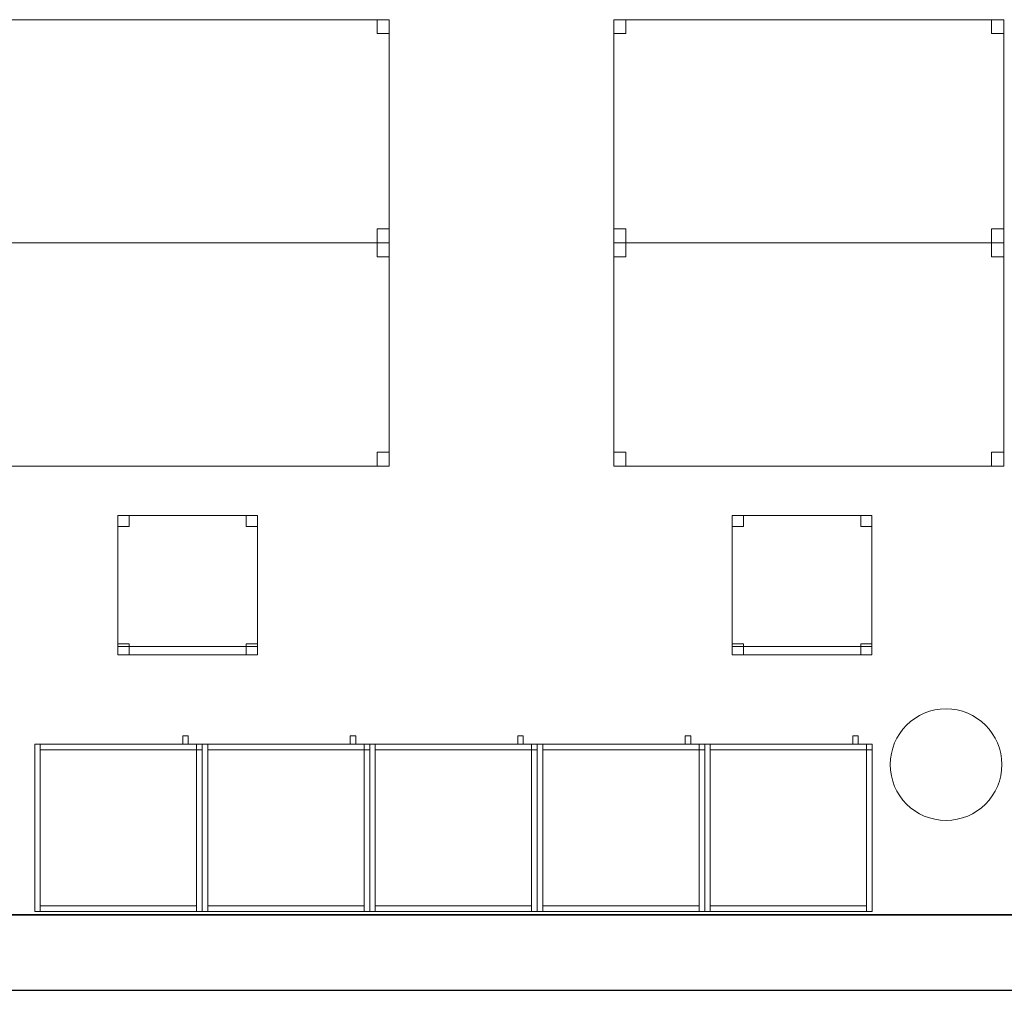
# Model space of a CAD drawing. Header units: metres. Extents: x 397.7 to 427.5, y 12.6 to 28.4.
# Tile 16 of 124: x 407.4 to 410.9, y 12.8 to 16.3. Entities that reach past the tile are written whole.
import ezdxf

# ---------------------------------------------------------------- set-up
doc = ezdxf.new("R2010")
doc.units = ezdxf.units.M
doc.layers.add('01_SUELOS', color=7, linetype='Continuous', lineweight=25, true_color=0x007f00)
for name, color, linetype, lineweight in [('02_MOBILIARIO', 7, 'Continuous', 18), ('A-COLS-____-MCUT', 7, 'Continuous', 18), ('A-COLS-____-OTLN', 7, 'Continuous', 18), ('A-DETL-____-MBND', 7, 'Continuous', 18), ('A-WALL-____-MCUT', 7, 'Continuous', 25), ('A-WALL-____-OTLN', 7, 'Continuous', 25)]:
    doc.layers.add(name, color=color, linetype=linetype, lineweight=lineweight)

# ---------------------------------------------------------------- blocks, each defined once
blk = doc.blocks.new('Family - Mur P5-151247-08_CLI_AIRE_P5')
at = {"layer": 'A-WALL-____-MCUT', "color": 253, "true_color": 0xaaaaaa}
for p, q in [((25.4725, 0.27), (0.0535, 0.27)), ((0, 0), (25.4166, 0))]:
    blk.add_line(p, q, dxfattribs=at)
at = {"layer": 'A-WALL-____-OTLN', "color": 253, "true_color": 0xaaaaaa}
for p, q in [((25.4725, 0.27), (0.0535, 0.27)), ((0, 0), (25.4166, 0))]:
    blk.add_line(p, q, dxfattribs=at)
at = {"layer": 'A-WALL-____-OTLN', "color": 253, "lineweight": 18, "true_color": 0xaaaaaa}
blk.add_line((0, 0), (25.4166, 0), dxfattribs=at)
blk = doc.blocks.new('Family - Armai 60x60x60_P5-151291-08_CLI_AIRE_P5')
at = {"layer": 'A-DETL-____-MBND', "color": 253, "true_color": 0xaaaaaa}
for p, q in [((0, 0.6), (0.6, 0.6)), ((0.6, 0.6), (0, 0.6)), ((0, 0), (0, 0.6)), ((0, 0.6), (0, 0)), ((0, 0.6), (0.02, 0.6)), ((0.02, 0.6), (0, 0.6)), ((0, 0), (0, 0.6)), ((0, 0.6), (0, 0)), ((0, 0.6), (0.6, 0.6)), ((0.6, 0.6), (0, 0.6)), ((0, 0), (0, 0.6)), ((0, 0.6), (0, 0)), ((0.02, 0.6), (0.02, 0)), ((0.02, 0), (0.02, 0.6)), ((0.02, 0.58), (0.02, 0.6)), ((0.02, 0.6), (0.02, 0.58)), ((0.02, 0.6), (0.58, 0.6)), ((0.58, 0.6), (0.02, 0.6)), ((0.53, 0.6), (0.53, 0.63)), ((0.53, 0.63), (0.53, 0.6)), ((0.53, 0.63), (0.55, 0.63)), ((0.55, 0.63), (0.53, 0.63)), ((0.55, 0.6), (0.53, 0.6)), ((0.53, 0.6), (0.55, 0.6)), ((0.55, 0.63), (0.55, 0.6)), ((0.55, 0.63), (0.55, 0.6)), ((0.58, 0.6), (0.6, 0.6)), ((0.6, 0.6), (0.58, 0.6)), ((0.58, 0), (0.58, 0.6)), ((0.58, 0.6), (0.58, 0)), ((0.58, 0.58), (0.58, 0.6)), ((0.58, 0.6), (0.6, 0.6)), ((0.58, 0.58), (0.58, 0.6)), ((0.6, 0.6), (0.58, 0.6)), ((0.58, 0.6), (0.58, 0.58)), ((0.58, 0.6), (0.58, 0.58)), ((0.6, 0.6), (0.6, 0)), ((0.6, 0), (0.6, 0.6)), ((0.6, 0.58), (0.6, 0.6)), ((0.6, 0.6), (0.6, 0.58)), ((0.6, 0.6), (0.6, 0)), ((0.6, 0), (0.6, 0.6)), ((0.6, 0.6), (0.6, 0)), ((0.6, 0), (0.6, 0.6)), ((0.58, 0.58), (0.02, 0.58)), ((0.02, 0.58), (0.58, 0.58)), ((0.6, 0.58), (0.58, 0.58)), ((0.58, 0.58), (0.6, 0.58)), ((0.6, 0), (0, 0)), ((0, 0), (0.6, 0)), ((0.02, 0), (0, 0)), ((0.02, 0), (0, 0)), ((0.6, 0), (0, 0)), ((0, 0), (0.6, 0)), ((0.02, 0), (0.02, 0.02)), ((0.02, 0.02), (0.02, 0)), ((0.02, 0.02), (0.58, 0.02)), ((0.58, 0.02), (0.02, 0.02)), ((0.58, 0), (0.02, 0)), ((0.02, 0), (0.58, 0)), ((0.58, 0.02), (0.58, 0)), ((0.58, 0.02), (0.58, 0)), ((0.6, 0), (0.58, 0)), ((0.6, 0), (0.58, 0))]:
    blk.add_line(p, q, dxfattribs=at)
blk = doc.blocks.new('Family - Armai 60x60x60_P5-151338-08_CLI_AIRE_P5')
at = {"layer": 'A-DETL-____-MBND', "color": 253, "true_color": 0xaaaaaa}
for p, q in [((0, 0.6), (0.6, 0.6)), ((0.6, 0.6), (0, 0.6)), ((0, 0), (0, 0.6)), ((0, 0.6), (0, 0)), ((0, 0.6), (0.6, 0.6)), ((0.6, 0.6), (0, 0.6)), ((0, 0), (0, 0.6)), ((0, 0.6), (0, 0)), ((0, 0.6), (0.02, 0.6)), ((0.02, 0.6), (0, 0.6)), ((0, 0), (0, 0.6)), ((0, 0.6), (0, 0)), ((0.02, 0.58), (0.02, 0.6)), ((0.02, 0.6), (0.02, 0.58)), ((0.02, 0.6), (0.58, 0.6)), ((0.58, 0.6), (0.02, 0.6)), ((0.02, 0.6), (0.02, 0)), ((0.02, 0), (0.02, 0.6)), ((0.53, 0.6), (0.53, 0.63)), ((0.53, 0.63), (0.53, 0.6)), ((0.53, 0.63), (0.55, 0.63)), ((0.55, 0.63), (0.53, 0.63)), ((0.55, 0.6), (0.53, 0.6)), ((0.53, 0.6), (0.55, 0.6)), ((0.55, 0.63), (0.55, 0.6)), ((0.55, 0.63), (0.55, 0.6)), ((0.58, 0.6), (0.6, 0.6)), ((0.6, 0.6), (0.58, 0.6)), ((0.58, 0), (0.58, 0.6)), ((0.58, 0.6), (0.58, 0)), ((0.58, 0.6), (0.58, 0.58)), ((0.58, 0.6), (0.58, 0.58)), ((0.58, 0.58), (0.58, 0.6)), ((0.58, 0.6), (0.6, 0.6)), ((0.58, 0.58), (0.58, 0.6)), ((0.6, 0.6), (0.58, 0.6)), ((0.6, 0.6), (0.6, 0)), ((0.6, 0), (0.6, 0.6)), ((0.6, 0.6), (0.6, 0)), ((0.6, 0), (0.6, 0.6)), ((0.6, 0.6), (0.6, 0)), ((0.6, 0), (0.6, 0.6)), ((0.6, 0.58), (0.6, 0.6)), ((0.6, 0.6), (0.6, 0.58)), ((0.58, 0.58), (0.02, 0.58)), ((0.02, 0.58), (0.58, 0.58)), ((0.6, 0.58), (0.58, 0.58)), ((0.58, 0.58), (0.6, 0.58)), ((0.6, 0), (0, 0)), ((0, 0), (0.6, 0)), ((0.6, 0), (0, 0)), ((0, 0), (0.6, 0)), ((0.02, 0), (0, 0)), ((0.02, 0), (0, 0)), ((0.02, 0), (0.02, 0.02)), ((0.02, 0.02), (0.02, 0)), ((0.02, 0.02), (0.58, 0.02)), ((0.58, 0.02), (0.02, 0.02)), ((0.58, 0), (0.02, 0)), ((0.02, 0), (0.58, 0)), ((0.58, 0.02), (0.58, 0)), ((0.58, 0.02), (0.58, 0)), ((0.6, 0), (0.58, 0)), ((0.6, 0), (0.58, 0))]:
    blk.add_line(p, q, dxfattribs=at)
blk = doc.blocks.new('Family - Taula 140X80_P5-151388-08_CLI_AIRE_P5')
at = {"layer": 'A-DETL-____-MBND', "color": 253, "true_color": 0xaaaaaa}
for p, q in [((0, 0.7501), (0, 0.8001)), ((0, 0.8001), (0.0437, 0.8001)), ((0.0437, 0.8001), (0, 0.8001)), ((0, 0.8001), (0, 0.7501)), ((0, 0), (0, 0.8001)), ((0, 0.8001), (1.3973, 0.8001)), ((1.3973, 0.8001), (0, 0.8001)), ((0, 0.8001), (0, 0)), ((0.0437, 0.8001), (0.0437, 0.7501)), ((0.0437, 0.7501), (0.0437, 0.8001)), ((1.3536, 0.7501), (1.3536, 0.8001)), ((1.3536, 0.8001), (1.3973, 0.8001)), ((1.3973, 0.8001), (1.3536, 0.8001)), ((1.3536, 0.8001), (1.3536, 0.7501)), ((1.3973, 0.8001), (1.3973, 0)), ((1.3973, 0), (1.3973, 0.8001)), ((1.3973, 0.8001), (1.3973, 0.7501)), ((1.3973, 0.7501), (1.3973, 0.8001)), ((0.0437, 0.7501), (0, 0.7501)), ((0, 0.7501), (0.0437, 0.7501)), ((1.3973, 0.7501), (1.3536, 0.7501)), ((1.3536, 0.7501), (1.3973, 0.7501)), ((0, 0), (0, 0.05)), ((0, 0.05), (0.0437, 0.05)), ((0.0437, 0.05), (0, 0.05)), ((0, 0.05), (0, 0)), ((0.0437, 0.05), (0.0437, 0)), ((0.0437, 0), (0.0437, 0.05)), ((1.3536, 0), (1.3536, 0.05)), ((1.3536, 0.05), (1.3973, 0.05)), ((1.3973, 0.05), (1.3536, 0.05)), ((1.3536, 0.05), (1.3536, 0)), ((1.3973, 0.05), (1.3973, 0)), ((1.3973, 0), (1.3973, 0.05)), ((0.0437, 0), (0, 0)), ((0, 0), (0.0437, 0)), ((1.3973, 0), (0, 0)), ((0, 0), (1.3973, 0)), ((1.3973, 0), (1.3536, 0)), ((1.3536, 0), (1.3973, 0))]:
    blk.add_line(p, q, dxfattribs=at)
blk = doc.blocks.new('Family - Armai 60x60x60_P5-151404-08_CLI_AIRE_P5')
at = {"layer": 'A-DETL-____-MBND', "color": 253, "true_color": 0xaaaaaa}
for p, q in [((0, 0.6), (0.6, 0.6)), ((0.6, 0.6), (0, 0.6)), ((0, 0), (0, 0.6)), ((0, 0.6), (0, 0)), ((0, 0.6), (0.6, 0.6)), ((0.6, 0.6), (0, 0.6)), ((0, 0), (0, 0.6)), ((0, 0.6), (0, 0)), ((0, 0.6), (0.02, 0.6)), ((0.02, 0.6), (0, 0.6)), ((0, 0), (0, 0.6)), ((0, 0.6), (0, 0)), ((0.02, 0.58), (0.02, 0.6)), ((0.02, 0.6), (0.02, 0.58)), ((0.02, 0.6), (0.58, 0.6)), ((0.58, 0.6), (0.02, 0.6)), ((0.02, 0.6), (0.02, 0)), ((0.02, 0), (0.02, 0.6)), ((0.53, 0.6), (0.53, 0.63)), ((0.53, 0.63), (0.53, 0.6)), ((0.53, 0.63), (0.55, 0.63)), ((0.55, 0.63), (0.53, 0.63)), ((0.55, 0.6), (0.53, 0.6)), ((0.53, 0.6), (0.55, 0.6)), ((0.55, 0.63), (0.55, 0.6)), ((0.55, 0.63), (0.55, 0.6)), ((0.58, 0.6), (0.6, 0.6)), ((0.6, 0.6), (0.58, 0.6)), ((0.58, 0), (0.58, 0.6)), ((0.58, 0.6), (0.58, 0)), ((0.58, 0.58), (0.58, 0.6)), ((0.58, 0.6), (0.6, 0.6)), ((0.58, 0.58), (0.58, 0.6)), ((0.6, 0.6), (0.58, 0.6)), ((0.58, 0.6), (0.58, 0.58)), ((0.58, 0.6), (0.58, 0.58)), ((0.6, 0.6), (0.6, 0)), ((0.6, 0), (0.6, 0.6)), ((0.6, 0.58), (0.6, 0.6)), ((0.6, 0.6), (0.6, 0.58)), ((0.6, 0.6), (0.6, 0)), ((0.6, 0), (0.6, 0.6)), ((0.6, 0.6), (0.6, 0)), ((0.6, 0), (0.6, 0.6)), ((0.58, 0.58), (0.02, 0.58)), ((0.02, 0.58), (0.58, 0.58)), ((0.6, 0.58), (0.58, 0.58)), ((0.58, 0.58), (0.6, 0.58)), ((0.6, 0), (0, 0)), ((0, 0), (0.6, 0)), ((0.6, 0), (0, 0)), ((0, 0), (0.6, 0)), ((0.02, 0), (0, 0)), ((0.02, 0), (0, 0)), ((0.02, 0), (0.02, 0.02)), ((0.02, 0.02), (0.02, 0)), ((0.02, 0.02), (0.58, 0.02)), ((0.58, 0.02), (0.02, 0.02)), ((0.58, 0), (0.02, 0)), ((0.02, 0), (0.58, 0)), ((0.58, 0.02), (0.58, 0)), ((0.58, 0.02), (0.58, 0)), ((0.6, 0), (0.58, 0)), ((0.6, 0), (0.58, 0))]:
    blk.add_line(p, q, dxfattribs=at)
blk = doc.blocks.new('Family - Taula 140X80_P5-151465-08_CLI_AIRE_P5')
at = {"layer": 'A-DETL-____-MBND', "color": 253, "true_color": 0xaaaaaa}
for p, q in [((0, 0.8001), (0.0437, 0.8001)), ((0, 0.7501), (0, 0.8001)), ((0.0437, 0.8001), (0, 0.8001)), ((0, 0.8001), (0, 0.7501)), ((0, 0.8001), (1.3973, 0.8001)), ((0, 0), (0, 0.8001)), ((1.3973, 0.8001), (0, 0.8001)), ((0, 0.8001), (0, 0)), ((0.0437, 0.8001), (0.0437, 0.7501)), ((0.0437, 0.7501), (0.0437, 0.8001)), ((1.3536, 0.8001), (1.3973, 0.8001)), ((1.3536, 0.7501), (1.3536, 0.8001)), ((1.3973, 0.8001), (1.3536, 0.8001)), ((1.3536, 0.8001), (1.3536, 0.7501)), ((1.3973, 0.8001), (1.3973, 0)), ((1.3973, 0), (1.3973, 0.8001)), ((1.3973, 0.8001), (1.3973, 0.7501)), ((1.3973, 0.7501), (1.3973, 0.8001)), ((0.0437, 0.7501), (0, 0.7501)), ((0, 0.7501), (0.0437, 0.7501)), ((1.3973, 0.7501), (1.3536, 0.7501)), ((1.3536, 0.7501), (1.3973, 0.7501)), ((0, 0.05), (0.0437, 0.05)), ((0, 0), (0, 0.05)), ((0.0437, 0.05), (0, 0.05)), ((0, 0.05), (0, 0)), ((0.0437, 0.05), (0.0437, 0)), ((0.0437, 0), (0.0437, 0.05)), ((1.3536, 0.05), (1.3973, 0.05)), ((1.3536, 0), (1.3536, 0.05)), ((1.3973, 0.05), (1.3536, 0.05)), ((1.3536, 0.05), (1.3536, 0)), ((1.3973, 0.05), (1.3973, 0)), ((1.3973, 0), (1.3973, 0.05)), ((0, 0), (1.3973, 0)), ((0.0437, 0), (0, 0)), ((0, 0), (0.0437, 0)), ((1.3973, 0), (1.3536, 0)), ((1.3536, 0), (1.3973, 0)), ((1.3973, 0), (0, 0))]:
    blk.add_line(p, q, dxfattribs=at)
blk = doc.blocks.new('Family - Taula 140X80_P5-151469-08_CLI_AIRE_P5')
at = {"layer": 'A-DETL-____-MBND', "color": 253, "true_color": 0xaaaaaa}
for p, q in [((0, 0.7501), (0, 0.8001)), ((0, 0.8001), (0.0437, 0.8001)), ((0.0437, 0.8001), (0, 0.8001)), ((0, 0.8001), (0, 0.7501)), ((0, 0), (0, 0.8001)), ((0, 0.8001), (1.3973, 0.8001)), ((1.3973, 0.8001), (0, 0.8001)), ((0, 0.8001), (0, 0)), ((0.0437, 0.8001), (0.0437, 0.7501)), ((0.0437, 0.7501), (0.0437, 0.8001)), ((1.3536, 0.7501), (1.3536, 0.8001)), ((1.3536, 0.8001), (1.3973, 0.8001)), ((1.3973, 0.8001), (1.3536, 0.8001)), ((1.3536, 0.8001), (1.3536, 0.7501)), ((1.3973, 0.8001), (1.3973, 0.7501)), ((1.3973, 0.7501), (1.3973, 0.8001)), ((1.3973, 0.8001), (1.3973, 0)), ((1.3973, 0), (1.3973, 0.8001)), ((0.0437, 0.7501), (0, 0.7501)), ((0, 0.7501), (0.0437, 0.7501)), ((1.3973, 0.7501), (1.3536, 0.7501)), ((1.3536, 0.7501), (1.3973, 0.7501)), ((0, 0), (0, 0.05)), ((0, 0.05), (0.0437, 0.05)), ((0.0437, 0.05), (0, 0.05)), ((0, 0.05), (0, 0)), ((0.0437, 0.05), (0.0437, 0)), ((0.0437, 0), (0.0437, 0.05)), ((1.3536, 0), (1.3536, 0.05)), ((1.3536, 0.05), (1.3973, 0.05)), ((1.3973, 0.05), (1.3536, 0.05)), ((1.3536, 0.05), (1.3536, 0)), ((1.3973, 0.05), (1.3973, 0)), ((1.3973, 0), (1.3973, 0.05)), ((1.3973, 0), (0, 0)), ((0, 0), (1.3973, 0)), ((0.0437, 0), (0, 0)), ((0, 0), (0.0437, 0)), ((1.3973, 0), (1.3536, 0)), ((1.3536, 0), (1.3973, 0))]:
    blk.add_line(p, q, dxfattribs=at)
blk = doc.blocks.new('Family - Armai 60x60x60_P5-151481-08_CLI_AIRE_P5')
at = {"layer": 'A-DETL-____-MBND', "color": 253, "true_color": 0xaaaaaa}
for p, q in [((0, 0.6), (0.6, 0.6)), ((0.6, 0.6), (0, 0.6)), ((0, 0), (0, 0.6)), ((0, 0.6), (0, 0)), ((0, 0.6), (0.6, 0.6)), ((0.6, 0.6), (0, 0.6)), ((0, 0), (0, 0.6)), ((0, 0.6), (0, 0)), ((0, 0.6), (0.02, 0.6)), ((0.02, 0.6), (0, 0.6)), ((0, 0), (0, 0.6)), ((0, 0.6), (0, 0)), ((0.02, 0.58), (0.02, 0.6)), ((0.02, 0.6), (0.02, 0.58)), ((0.02, 0.6), (0.58, 0.6)), ((0.58, 0.6), (0.02, 0.6)), ((0.02, 0.6), (0.02, 0)), ((0.02, 0), (0.02, 0.6)), ((0.53, 0.6), (0.53, 0.63)), ((0.53, 0.63), (0.53, 0.6)), ((0.53, 0.63), (0.55, 0.63)), ((0.55, 0.63), (0.53, 0.63)), ((0.55, 0.6), (0.53, 0.6)), ((0.53, 0.6), (0.55, 0.6)), ((0.55, 0.63), (0.55, 0.6)), ((0.55, 0.63), (0.55, 0.6)), ((0.58, 0.6), (0.58, 0.58)), ((0.58, 0.6), (0.58, 0.58)), ((0.58, 0.58), (0.58, 0.6)), ((0.58, 0.6), (0.6, 0.6)), ((0.58, 0.58), (0.58, 0.6)), ((0.6, 0.6), (0.58, 0.6)), ((0.58, 0.6), (0.6, 0.6)), ((0.6, 0.6), (0.58, 0.6)), ((0.58, 0), (0.58, 0.6)), ((0.58, 0.6), (0.58, 0)), ((0.6, 0.6), (0.6, 0)), ((0.6, 0), (0.6, 0.6)), ((0.6, 0.58), (0.6, 0.6)), ((0.6, 0.6), (0.6, 0.58)), ((0.6, 0.6), (0.6, 0)), ((0.6, 0), (0.6, 0.6)), ((0.6, 0.6), (0.6, 0)), ((0.6, 0), (0.6, 0.6)), ((0.58, 0.58), (0.02, 0.58)), ((0.02, 0.58), (0.58, 0.58)), ((0.6, 0.58), (0.58, 0.58)), ((0.58, 0.58), (0.6, 0.58)), ((0.6, 0), (0, 0)), ((0, 0), (0.6, 0)), ((0.6, 0), (0, 0)), ((0, 0), (0.6, 0)), ((0.02, 0), (0, 0)), ((0.02, 0), (0, 0)), ((0.02, 0), (0.02, 0.02)), ((0.02, 0.02), (0.02, 0)), ((0.02, 0.02), (0.58, 0.02)), ((0.58, 0.02), (0.02, 0.02)), ((0.58, 0), (0.02, 0)), ((0.02, 0), (0.58, 0)), ((0.58, 0.02), (0.58, 0)), ((0.58, 0.02), (0.58, 0)), ((0.6, 0), (0.58, 0)), ((0.6, 0), (0.58, 0))]:
    blk.add_line(p, q, dxfattribs=at)
blk = doc.blocks.new('Family - Armai 60x60x60_P5-151511-08_CLI_AIRE_P5')
at = {"layer": 'A-DETL-____-MBND', "color": 253, "true_color": 0xaaaaaa}
for p, q in [((0, 0.6), (0.02, 0.6)), ((0.02, 0.6), (0, 0.6)), ((0, 0), (0, 0.6)), ((0, 0.6), (0, 0)), ((0, 0.6), (0.6, 0.6)), ((0.6, 0.6), (0, 0.6)), ((0, 0), (0, 0.6)), ((0, 0.6), (0, 0)), ((0, 0.6), (0.6, 0.6)), ((0.6, 0.6), (0, 0.6)), ((0, 0), (0, 0.6)), ((0, 0.6), (0, 0)), ((0.02, 0.58), (0.02, 0.6)), ((0.02, 0.6), (0.02, 0.58)), ((0.02, 0.6), (0.58, 0.6)), ((0.58, 0.6), (0.02, 0.6)), ((0.02, 0.6), (0.02, 0)), ((0.02, 0), (0.02, 0.6)), ((0.53, 0.6), (0.53, 0.63)), ((0.53, 0.63), (0.53, 0.6)), ((0.53, 0.63), (0.55, 0.63)), ((0.55, 0.63), (0.53, 0.63)), ((0.55, 0.6), (0.53, 0.6)), ((0.53, 0.6), (0.55, 0.6)), ((0.55, 0.63), (0.55, 0.6)), ((0.55, 0.63), (0.55, 0.6)), ((0.58, 0.6), (0.58, 0.58)), ((0.58, 0.6), (0.58, 0.58)), ((0.58, 0.58), (0.58, 0.6)), ((0.58, 0.6), (0.6, 0.6)), ((0.58, 0.58), (0.58, 0.6)), ((0.6, 0.6), (0.58, 0.6)), ((0.58, 0.6), (0.6, 0.6)), ((0.6, 0.6), (0.58, 0.6)), ((0.58, 0), (0.58, 0.6)), ((0.58, 0.6), (0.58, 0)), ((0.6, 0.58), (0.6, 0.6)), ((0.6, 0.6), (0.6, 0.58)), ((0.6, 0.6), (0.6, 0)), ((0.6, 0), (0.6, 0.6)), ((0.6, 0.6), (0.6, 0)), ((0.6, 0), (0.6, 0.6)), ((0.6, 0.6), (0.6, 0)), ((0.6, 0), (0.6, 0.6)), ((0.58, 0.58), (0.02, 0.58)), ((0.02, 0.58), (0.58, 0.58)), ((0.6, 0.58), (0.58, 0.58)), ((0.58, 0.58), (0.6, 0.58)), ((0.02, 0), (0, 0)), ((0.02, 0), (0, 0)), ((0.6, 0), (0, 0)), ((0, 0), (0.6, 0)), ((0.6, 0), (0, 0)), ((0, 0), (0.6, 0)), ((0.02, 0), (0.02, 0.02)), ((0.02, 0.02), (0.02, 0)), ((0.02, 0.02), (0.58, 0.02)), ((0.58, 0.02), (0.02, 0.02)), ((0.58, 0), (0.02, 0)), ((0.02, 0), (0.58, 0)), ((0.58, 0.02), (0.58, 0)), ((0.58, 0.02), (0.58, 0)), ((0.6, 0), (0.58, 0)), ((0.6, 0), (0.58, 0))]:
    blk.add_line(p, q, dxfattribs=at)
blk = doc.blocks.new('Family - Armai 60x60x60_P5-151565-08_CLI_AIRE_P5')
at = {"layer": 'A-DETL-____-MBND', "color": 253, "true_color": 0xaaaaaa}
for p, q in [((0, 0.6), (0.6, 0.6)), ((0.6, 0.6), (0, 0.6)), ((0, 0), (0, 0.6)), ((0, 0.6), (0, 0)), ((0, 0.6), (0.02, 0.6)), ((0.02, 0.6), (0, 0.6)), ((0, 0), (0, 0.6)), ((0, 0.6), (0, 0)), ((0, 0.6), (0.6, 0.6)), ((0.6, 0.6), (0, 0.6)), ((0, 0), (0, 0.6)), ((0, 0.6), (0, 0)), ((0.02, 0.58), (0.02, 0.6)), ((0.02, 0.6), (0.02, 0.58)), ((0.02, 0.6), (0.58, 0.6)), ((0.58, 0.6), (0.02, 0.6)), ((0.02, 0.6), (0.02, 0)), ((0.02, 0), (0.02, 0.6)), ((0.53, 0.6), (0.53, 0.63)), ((0.53, 0.63), (0.53, 0.6)), ((0.53, 0.63), (0.55, 0.63)), ((0.55, 0.63), (0.53, 0.63)), ((0.55, 0.6), (0.53, 0.6)), ((0.53, 0.6), (0.55, 0.6)), ((0.55, 0.63), (0.55, 0.6)), ((0.55, 0.63), (0.55, 0.6)), ((0.58, 0.58), (0.58, 0.6)), ((0.58, 0.6), (0.6, 0.6)), ((0.58, 0.58), (0.58, 0.6)), ((0.6, 0.6), (0.58, 0.6)), ((0.58, 0.6), (0.6, 0.6)), ((0.6, 0.6), (0.58, 0.6)), ((0.58, 0), (0.58, 0.6)), ((0.58, 0.6), (0.58, 0)), ((0.58, 0.6), (0.58, 0.58)), ((0.58, 0.6), (0.58, 0.58)), ((0.6, 0.6), (0.6, 0)), ((0.6, 0), (0.6, 0.6)), ((0.6, 0.58), (0.6, 0.6)), ((0.6, 0.6), (0.6, 0.58)), ((0.6, 0.6), (0.6, 0)), ((0.6, 0), (0.6, 0.6)), ((0.6, 0.6), (0.6, 0)), ((0.6, 0), (0.6, 0.6)), ((0.58, 0.58), (0.02, 0.58)), ((0.02, 0.58), (0.58, 0.58)), ((0.6, 0.58), (0.58, 0.58)), ((0.58, 0.58), (0.6, 0.58)), ((0.6, 0), (0, 0)), ((0, 0), (0.6, 0)), ((0.02, 0), (0, 0)), ((0.02, 0), (0, 0)), ((0.6, 0), (0, 0)), ((0, 0), (0.6, 0)), ((0.02, 0), (0.02, 0.02)), ((0.02, 0.02), (0.02, 0)), ((0.02, 0.02), (0.58, 0.02)), ((0.58, 0.02), (0.02, 0.02)), ((0.58, 0), (0.02, 0)), ((0.02, 0), (0.58, 0)), ((0.58, 0.02), (0.58, 0)), ((0.58, 0.02), (0.58, 0)), ((0.6, 0), (0.58, 0)), ((0.6, 0), (0.58, 0))]:
    blk.add_line(p, q, dxfattribs=at)
blk = doc.blocks.new('Family - Taula 140X80_P5-151592-08_CLI_AIRE_P5')
at = {"layer": 'A-DETL-____-MBND', "color": 253, "true_color": 0xaaaaaa}
for p, q in [((0, 0.8001), (0.0437, 0.8001)), ((0, 0.7501), (0, 0.8001)), ((0.0437, 0.8001), (0, 0.8001)), ((0, 0.8001), (0, 0.7501)), ((0, 0.8001), (1.3973, 0.8001)), ((0, 0), (0, 0.8001)), ((1.3973, 0.8001), (0, 0.8001)), ((0, 0.8001), (0, 0)), ((0.0437, 0.8001), (0.0437, 0.7501)), ((0.0437, 0.7501), (0.0437, 0.8001)), ((1.3536, 0.8001), (1.3973, 0.8001)), ((1.3536, 0.7501), (1.3536, 0.8001)), ((1.3973, 0.8001), (1.3536, 0.8001)), ((1.3536, 0.8001), (1.3536, 0.7501)), ((1.3973, 0.8001), (1.3973, 0)), ((1.3973, 0), (1.3973, 0.8001)), ((1.3973, 0.8001), (1.3973, 0.7501)), ((1.3973, 0.7501), (1.3973, 0.8001)), ((0.0437, 0.7501), (0, 0.7501)), ((0, 0.7501), (0.0437, 0.7501)), ((1.3973, 0.7501), (1.3536, 0.7501)), ((1.3536, 0.7501), (1.3973, 0.7501)), ((0, 0.05), (0.0437, 0.05)), ((0, 0), (0, 0.05)), ((0.0437, 0.05), (0, 0.05)), ((0, 0.05), (0, 0)), ((0.0437, 0.05), (0.0437, 0)), ((0.0437, 0), (0.0437, 0.05)), ((1.3536, 0.05), (1.3973, 0.05)), ((1.3536, 0), (1.3536, 0.05)), ((1.3973, 0.05), (1.3536, 0.05)), ((1.3536, 0.05), (1.3536, 0)), ((1.3973, 0.05), (1.3973, 0)), ((1.3973, 0), (1.3973, 0.05)), ((0.0437, 0), (0, 0)), ((0, 0), (0.0437, 0)), ((0, 0), (1.3973, 0)), ((1.3973, 0), (1.3536, 0)), ((1.3536, 0), (1.3973, 0)), ((1.3973, 0), (0, 0))]:
    blk.add_line(p, q, dxfattribs=at)
blk = doc.blocks.new('Family - Pilar P5-151710-08_CLI_AIRE_P5')
at = {"layer": 'A-COLS-____-MCUT', "color": 253, "true_color": 0xaaaaaa}
for start, end in [(360, 180), (180, 360)]:
    blk.add_arc((0.2, 0.2), 0.2, start, end, dxfattribs=at)
at = {"layer": 'A-COLS-____-OTLN', "color": 253, "true_color": 0xaaaaaa}
for start, end in [(360, 180), (180, 360)]:
    blk.add_arc((0.2, 0.2), 0.2, start, end, dxfattribs=at)
blk = doc.blocks.new('Family - Paviment P5-151720-08_CLI_AIRE_P5')
at = {"layer": '01_SUELOS', "color": 9, "true_color": 0xaad4aa}
for p, q in [((0, 0), (25.4182, 0)), ((25.4182, 0), (0, 0))]:
    blk.add_line(p, q, dxfattribs=at)
blk = doc.blocks.new('Family - Cadira d_Oficina_P5-151729-08_CLI_AIRE_P5')
at = {"layer": 'A-DETL-____-MBND', "color": 253, "true_color": 0xaaaaaa}
for p, q in [((0, 0.5), (0.04, 0.5)), ((0, 0.46), (0, 0.5)), ((0.04, 0.5), (0, 0.5)), ((0, 0.5), (0, 0.46)), ((0, 0), (0, 0.5)), ((0, 0.5), (0.5, 0.5)), ((0, 0.5), (0, 0)), ((0.5, 0.5), (0, 0.5)), ((0.04, 0.5), (0.04, 0.46)), ((0.04, 0.46), (0.04, 0.5)), ((0.46, 0.5), (0.5, 0.5)), ((0.46, 0.46), (0.46, 0.5)), ((0.5, 0.5), (0.46, 0.5)), ((0.46, 0.5), (0.46, 0.46)), ((0.5, 0.5), (0.5, 0.46)), ((0.5, 0.46), (0.5, 0.5)), ((0.5, 0.5), (0.5, 0)), ((0.5, 0), (0.5, 0.5)), ((0.04, 0.46), (0, 0.46)), ((0, 0.46), (0.04, 0.46)), ((0.5, 0.46), (0.46, 0.46)), ((0.46, 0.46), (0.5, 0.46)), ((0, 0.04), (0.04, 0.04)), ((0, 0), (0, 0.04)), ((0.04, 0.04), (0, 0.04)), ((0, 0.04), (0, 0)), ((0.04, 0.04), (0.04, 0)), ((0.04, 0), (0.04, 0.04)), ((0.46, 0.04), (0.5, 0.04)), ((0.46, 0), (0.46, 0.04)), ((0.5, 0.04), (0.46, 0.04)), ((0.46, 0.04), (0.46, 0)), ((0.5, 0.04), (0.5, 0)), ((0.5, 0), (0.5, 0.04)), ((0, 0.03), (0.5, 0.03)), ((0, 0), (0, 0.03)), ((0.5, 0.03), (0, 0.03)), ((0, 0.03), (0, 0)), ((0.04, 0), (0, 0)), ((0, 0), (0.04, 0)), ((0.5, 0), (0, 0)), ((0, 0), (0.5, 0)), ((0.5, 0), (0, 0)), ((0, 0), (0.5, 0)), ((0.46, 0), (0.5, 0)), ((0.5, 0.03), (0.5, 0)), ((0.5, 0), (0.5, 0.03)), ((0.5, 0), (0.46, 0))]:
    blk.add_line(p, q, dxfattribs=at)
blk = doc.blocks.new('Family - Armai 60x60x60_P5-151754-08_CLI_AIRE_P5')
at = {"layer": 'A-DETL-____-MBND', "color": 253, "true_color": 0xaaaaaa}
for p, q in [((0, 0.6), (0.6, 0.6)), ((0.6, 0.6), (0, 0.6)), ((0, 0), (0, 0.6)), ((0, 0.6), (0, 0)), ((0, 0.6), (0.02, 0.6)), ((0.02, 0.6), (0, 0.6)), ((0, 0), (0, 0.6)), ((0, 0.6), (0, 0)), ((0, 0.6), (0.6, 0.6)), ((0.6, 0.6), (0, 0.6)), ((0, 0), (0, 0.6)), ((0, 0.6), (0, 0)), ((0.02, 0.58), (0.02, 0.6)), ((0.02, 0.6), (0.02, 0.58)), ((0.02, 0.6), (0.58, 0.6)), ((0.58, 0.6), (0.02, 0.6)), ((0.02, 0.6), (0.02, 0)), ((0.02, 0), (0.02, 0.6)), ((0.53, 0.6), (0.53, 0.63)), ((0.53, 0.63), (0.53, 0.6)), ((0.53, 0.63), (0.55, 0.63)), ((0.55, 0.63), (0.53, 0.63)), ((0.55, 0.6), (0.53, 0.6)), ((0.53, 0.6), (0.55, 0.6)), ((0.55, 0.63), (0.55, 0.6)), ((0.55, 0.63), (0.55, 0.6)), ((0.58, 0.6), (0.6, 0.6)), ((0.6, 0.6), (0.58, 0.6)), ((0.58, 0), (0.58, 0.6)), ((0.58, 0.6), (0.58, 0)), ((0.58, 0.6), (0.58, 0.58)), ((0.58, 0.6), (0.58, 0.58)), ((0.58, 0.58), (0.58, 0.6)), ((0.58, 0.6), (0.6, 0.6)), ((0.58, 0.58), (0.58, 0.6)), ((0.6, 0.6), (0.58, 0.6)), ((0.6, 0.6), (0.6, 0)), ((0.6, 0), (0.6, 0.6)), ((0.6, 0.6), (0.6, 0)), ((0.6, 0), (0.6, 0.6)), ((0.6, 0.58), (0.6, 0.6)), ((0.6, 0.6), (0.6, 0.58)), ((0.6, 0.6), (0.6, 0)), ((0.6, 0), (0.6, 0.6)), ((0.58, 0.58), (0.02, 0.58)), ((0.02, 0.58), (0.58, 0.58)), ((0.6, 0.58), (0.58, 0.58)), ((0.58, 0.58), (0.6, 0.58)), ((0.6, 0), (0, 0)), ((0, 0), (0.6, 0)), ((0.02, 0), (0, 0)), ((0.02, 0), (0, 0)), ((0.6, 0), (0, 0)), ((0, 0), (0.6, 0)), ((0.02, 0), (0.02, 0.02)), ((0.02, 0.02), (0.02, 0)), ((0.02, 0.02), (0.58, 0.02)), ((0.58, 0.02), (0.02, 0.02)), ((0.58, 0), (0.02, 0)), ((0.02, 0), (0.58, 0)), ((0.58, 0.02), (0.58, 0)), ((0.58, 0.02), (0.58, 0)), ((0.6, 0), (0.58, 0)), ((0.6, 0), (0.58, 0))]:
    blk.add_line(p, q, dxfattribs=at)
blk = doc.blocks.new('Family - Armai 60x60x60_P5-151824-08_CLI_AIRE_P5')
at = {"layer": 'A-DETL-____-MBND', "color": 253, "true_color": 0xaaaaaa}
for p, q in [((0, 0.6), (0.02, 0.6)), ((0.02, 0.6), (0, 0.6)), ((0, 0), (0, 0.6)), ((0, 0.6), (0, 0)), ((0, 0.6), (0.6, 0.6)), ((0.6, 0.6), (0, 0.6)), ((0, 0), (0, 0.6)), ((0, 0.6), (0, 0)), ((0, 0.6), (0.6, 0.6)), ((0.6, 0.6), (0, 0.6)), ((0, 0), (0, 0.6)), ((0, 0.6), (0, 0)), ((0.02, 0.58), (0.02, 0.6)), ((0.02, 0.6), (0.02, 0.58)), ((0.02, 0.6), (0.58, 0.6)), ((0.58, 0.6), (0.02, 0.6)), ((0.02, 0.6), (0.02, 0)), ((0.02, 0), (0.02, 0.6)), ((0.53, 0.6), (0.53, 0.63)), ((0.53, 0.63), (0.53, 0.6)), ((0.53, 0.63), (0.55, 0.63)), ((0.55, 0.63), (0.53, 0.63)), ((0.55, 0.6), (0.53, 0.6)), ((0.53, 0.6), (0.55, 0.6)), ((0.55, 0.63), (0.55, 0.6)), ((0.55, 0.63), (0.55, 0.6)), ((0.58, 0.6), (0.58, 0.58)), ((0.58, 0.6), (0.58, 0.58)), ((0.58, 0.58), (0.58, 0.6)), ((0.58, 0.6), (0.6, 0.6)), ((0.58, 0.58), (0.58, 0.6)), ((0.6, 0.6), (0.58, 0.6)), ((0.58, 0.6), (0.6, 0.6)), ((0.6, 0.6), (0.58, 0.6)), ((0.58, 0), (0.58, 0.6)), ((0.58, 0.6), (0.58, 0)), ((0.6, 0.58), (0.6, 0.6)), ((0.6, 0.6), (0.6, 0.58)), ((0.6, 0.6), (0.6, 0)), ((0.6, 0), (0.6, 0.6)), ((0.6, 0.6), (0.6, 0)), ((0.6, 0), (0.6, 0.6)), ((0.6, 0.6), (0.6, 0)), ((0.6, 0), (0.6, 0.6)), ((0.58, 0.58), (0.02, 0.58)), ((0.02, 0.58), (0.58, 0.58)), ((0.6, 0.58), (0.58, 0.58)), ((0.58, 0.58), (0.6, 0.58)), ((0.02, 0), (0, 0)), ((0.02, 0), (0, 0)), ((0.6, 0), (0, 0)), ((0, 0), (0.6, 0)), ((0.6, 0), (0, 0)), ((0, 0), (0.6, 0)), ((0.02, 0), (0.02, 0.02)), ((0.02, 0.02), (0.02, 0)), ((0.02, 0.02), (0.58, 0.02)), ((0.58, 0.02), (0.02, 0.02)), ((0.58, 0), (0.02, 0)), ((0.02, 0), (0.58, 0)), ((0.58, 0.02), (0.58, 0)), ((0.58, 0.02), (0.58, 0)), ((0.6, 0), (0.58, 0)), ((0.6, 0), (0.58, 0))]:
    blk.add_line(p, q, dxfattribs=at)
blk = doc.blocks.new('Family - Armai 60x60x60_P5-151899-08_CLI_AIRE_P5')
at = {"layer": 'A-DETL-____-MBND', "color": 253, "true_color": 0xaaaaaa}
for p, q in [((0, 0.6), (0.02, 0.6)), ((0.02, 0.6), (0, 0.6)), ((0, 0), (0, 0.6)), ((0, 0.6), (0, 0)), ((0, 0.6), (0.6, 0.6)), ((0.6, 0.6), (0, 0.6)), ((0, 0), (0, 0.6)), ((0, 0.6), (0, 0)), ((0, 0.6), (0.6, 0.6)), ((0.6, 0.6), (0, 0.6)), ((0, 0), (0, 0.6)), ((0, 0.6), (0, 0)), ((0.02, 0.6), (0.02, 0)), ((0.02, 0), (0.02, 0.6)), ((0.02, 0.58), (0.02, 0.6)), ((0.02, 0.6), (0.02, 0.58)), ((0.02, 0.6), (0.58, 0.6)), ((0.58, 0.6), (0.02, 0.6)), ((0.53, 0.6), (0.53, 0.63)), ((0.53, 0.63), (0.53, 0.6)), ((0.53, 0.63), (0.55, 0.63)), ((0.55, 0.63), (0.53, 0.63)), ((0.55, 0.6), (0.53, 0.6)), ((0.53, 0.6), (0.55, 0.6)), ((0.55, 0.63), (0.55, 0.6)), ((0.55, 0.63), (0.55, 0.6)), ((0.58, 0.58), (0.58, 0.6)), ((0.58, 0.6), (0.6, 0.6)), ((0.58, 0.58), (0.58, 0.6)), ((0.6, 0.6), (0.58, 0.6)), ((0.58, 0.6), (0.58, 0.58)), ((0.58, 0.6), (0.58, 0.58)), ((0.58, 0.6), (0.6, 0.6)), ((0.6, 0.6), (0.58, 0.6)), ((0.58, 0), (0.58, 0.6)), ((0.58, 0.6), (0.58, 0)), ((0.6, 0.58), (0.6, 0.6)), ((0.6, 0.6), (0.6, 0.58)), ((0.6, 0.6), (0.6, 0)), ((0.6, 0), (0.6, 0.6)), ((0.6, 0.6), (0.6, 0)), ((0.6, 0), (0.6, 0.6)), ((0.6, 0.6), (0.6, 0)), ((0.6, 0), (0.6, 0.6)), ((0.58, 0.58), (0.02, 0.58)), ((0.02, 0.58), (0.58, 0.58)), ((0.6, 0.58), (0.58, 0.58)), ((0.58, 0.58), (0.6, 0.58)), ((0.02, 0), (0, 0)), ((0.02, 0), (0, 0)), ((0.6, 0), (0, 0)), ((0, 0), (0.6, 0)), ((0.6, 0), (0, 0)), ((0, 0), (0.6, 0)), ((0.02, 0), (0.02, 0.02)), ((0.02, 0.02), (0.02, 0)), ((0.02, 0.02), (0.58, 0.02)), ((0.58, 0.02), (0.02, 0.02)), ((0.58, 0), (0.02, 0)), ((0.02, 0), (0.58, 0)), ((0.58, 0.02), (0.58, 0)), ((0.58, 0.02), (0.58, 0)), ((0.6, 0), (0.58, 0)), ((0.6, 0), (0.58, 0))]:
    blk.add_line(p, q, dxfattribs=at)
blk = doc.blocks.new('Family - Armai 60x60x60_P5-151927-08_CLI_AIRE_P5')
at = {"layer": 'A-DETL-____-MBND', "color": 253, "true_color": 0xaaaaaa}
for p, q in [((0, 0.6), (0.6, 0.6)), ((0.6, 0.6), (0, 0.6)), ((0, 0), (0, 0.6)), ((0, 0.6), (0, 0)), ((0, 0.6), (0.6, 0.6)), ((0.6, 0.6), (0, 0.6)), ((0, 0), (0, 0.6)), ((0, 0.6), (0, 0)), ((0, 0.6), (0.02, 0.6)), ((0.02, 0.6), (0, 0.6)), ((0, 0), (0, 0.6)), ((0, 0.6), (0, 0)), ((0.02, 0.58), (0.02, 0.6)), ((0.02, 0.6), (0.02, 0.58)), ((0.02, 0.6), (0.58, 0.6)), ((0.58, 0.6), (0.02, 0.6)), ((0.02, 0.6), (0.02, 0)), ((0.02, 0), (0.02, 0.6)), ((0.53, 0.6), (0.53, 0.63)), ((0.53, 0.63), (0.53, 0.6)), ((0.53, 0.63), (0.55, 0.63)), ((0.55, 0.63), (0.53, 0.63)), ((0.55, 0.6), (0.53, 0.6)), ((0.53, 0.6), (0.55, 0.6)), ((0.55, 0.63), (0.55, 0.6)), ((0.55, 0.63), (0.55, 0.6)), ((0.58, 0.6), (0.6, 0.6)), ((0.6, 0.6), (0.58, 0.6)), ((0.58, 0), (0.58, 0.6)), ((0.58, 0.6), (0.58, 0)), ((0.58, 0.6), (0.58, 0.58)), ((0.58, 0.6), (0.58, 0.58)), ((0.58, 0.58), (0.58, 0.6)), ((0.58, 0.6), (0.6, 0.6)), ((0.58, 0.58), (0.58, 0.6)), ((0.6, 0.6), (0.58, 0.6)), ((0.6, 0.6), (0.6, 0)), ((0.6, 0), (0.6, 0.6)), ((0.6, 0.6), (0.6, 0)), ((0.6, 0), (0.6, 0.6)), ((0.6, 0.58), (0.6, 0.6)), ((0.6, 0.6), (0.6, 0.58)), ((0.6, 0.6), (0.6, 0)), ((0.6, 0), (0.6, 0.6)), ((0.58, 0.58), (0.02, 0.58)), ((0.02, 0.58), (0.58, 0.58)), ((0.6, 0.58), (0.58, 0.58)), ((0.58, 0.58), (0.6, 0.58)), ((0.6, 0), (0, 0)), ((0, 0), (0.6, 0)), ((0.6, 0), (0, 0)), ((0, 0), (0.6, 0)), ((0.02, 0), (0, 0)), ((0.02, 0), (0, 0)), ((0.02, 0), (0.02, 0.02)), ((0.02, 0.02), (0.02, 0)), ((0.02, 0.02), (0.58, 0.02)), ((0.58, 0.02), (0.02, 0.02)), ((0.58, 0), (0.02, 0)), ((0.02, 0), (0.58, 0)), ((0.58, 0.02), (0.58, 0)), ((0.58, 0.02), (0.58, 0)), ((0.6, 0), (0.58, 0)), ((0.6, 0), (0.58, 0))]:
    blk.add_line(p, q, dxfattribs=at)
blk = doc.blocks.new('Family - Cadira d_Oficina_P5-151933-08_CLI_AIRE_P5')
at = {"layer": 'A-DETL-____-MBND', "color": 253, "true_color": 0xaaaaaa}
for p, q in [((0, 0), (0, 0.5)), ((0, 0.5), (0.5, 0.5)), ((0, 0.5), (0, 0)), ((0.5, 0.5), (0, 0.5)), ((0, 0.5), (0.04, 0.5)), ((0, 0.46), (0, 0.5)), ((0.04, 0.5), (0, 0.5)), ((0, 0.5), (0, 0.46)), ((0.04, 0.5), (0.04, 0.46)), ((0.04, 0.46), (0.04, 0.5)), ((0.46, 0.5), (0.5, 0.5)), ((0.46, 0.46), (0.46, 0.5)), ((0.5, 0.5), (0.46, 0.5)), ((0.46, 0.5), (0.46, 0.46)), ((0.5, 0.5), (0.5, 0.46)), ((0.5, 0.46), (0.5, 0.5)), ((0.5, 0.5), (0.5, 0)), ((0.5, 0), (0.5, 0.5)), ((0.04, 0.46), (0, 0.46)), ((0, 0.46), (0.04, 0.46)), ((0.5, 0.46), (0.46, 0.46)), ((0.46, 0.46), (0.5, 0.46)), ((0, 0.04), (0.04, 0.04)), ((0, 0), (0, 0.04)), ((0.04, 0.04), (0, 0.04)), ((0, 0.04), (0, 0)), ((0.04, 0.04), (0.04, 0)), ((0.04, 0), (0.04, 0.04)), ((0.46, 0.04), (0.5, 0.04)), ((0.46, 0), (0.46, 0.04)), ((0.5, 0.04), (0.46, 0.04)), ((0.46, 0.04), (0.46, 0)), ((0.5, 0.04), (0.5, 0)), ((0.5, 0), (0.5, 0.04)), ((0, 0.03), (0.5, 0.03)), ((0, 0), (0, 0.03)), ((0.5, 0.03), (0, 0.03)), ((0, 0.03), (0, 0)), ((0.5, 0), (0, 0)), ((0, 0), (0.5, 0)), ((0.5, 0), (0, 0)), ((0, 0), (0.5, 0)), ((0.04, 0), (0, 0)), ((0, 0), (0.04, 0)), ((0.46, 0), (0.5, 0)), ((0.5, 0.03), (0.5, 0)), ((0.5, 0), (0.5, 0.03)), ((0.5, 0), (0.46, 0))]:
    blk.add_line(p, q, dxfattribs=at)
blk = doc.blocks.new('LONDR55-XX_ZZ-ARQ-CAA-M3D-Londres55_ifc-1-08_CLI_AIRE_P5')
at = {"layer": '01_SUELOS', "color": 253, "lineweight": 18, "true_color": 0xaaaaaa}
blk.add_blockref('Family - Paviment P5-151720-08_CLI_AIRE_P5', (398.2952, 13.1106), dxfattribs=at)
at = {"layer": '02_MOBILIARIO', "color": 253, "lineweight": 18, "true_color": 0xaaaaaa}
for name, p in [('Family - Taula 140X80_P5-151465-08_CLI_AIRE_P5', (407.342, 15.5193)), ('Family - Taula 140X80_P5-151592-08_CLI_AIRE_P5', (409.5432, 15.5193)), ('Family - Taula 140X80_P5-151469-08_CLI_AIRE_P5', (407.342, 14.7192)), ('Family - Taula 140X80_P5-151388-08_CLI_AIRE_P5', (409.5432, 14.7192)), ('Family - Cadira d_Oficina_P5-151729-08_CLI_AIRE_P5', (407.767, 14.0426)), ('Family - Cadira d_Oficina_P5-151933-08_CLI_AIRE_P5', (409.9682, 14.0426)), ('Family - Armai 60x60x60_P5-151291-08_CLI_AIRE_P5', (407.4693, 13.1231)), ('Family - Armai 60x60x60_P5-151899-08_CLI_AIRE_P5', (407.4693, 13.1231)), ('Family - Armai 60x60x60_P5-151338-08_CLI_AIRE_P5', (408.0693, 13.1231)), ('Family - Armai 60x60x60_P5-151754-08_CLI_AIRE_P5', (408.0693, 13.1231)), ('Family - Armai 60x60x60_P5-151404-08_CLI_AIRE_P5', (408.6693, 13.1231)), ('Family - Armai 60x60x60_P5-151565-08_CLI_AIRE_P5', (408.6693, 13.1231)), ('Family - Armai 60x60x60_P5-151481-08_CLI_AIRE_P5', (409.2693, 13.1231)), ('Family - Armai 60x60x60_P5-151927-08_CLI_AIRE_P5', (409.2693, 13.1231)), ('Family - Armai 60x60x60_P5-151511-08_CLI_AIRE_P5', (409.8693, 13.1231)), ('Family - Armai 60x60x60_P5-151824-08_CLI_AIRE_P5', (409.8693, 13.1231))]:
    blk.add_blockref(name, p, dxfattribs=at)
at = {"layer": 'A-COLS-____-OTLN', "color": 253, "lineweight": 18, "true_color": 0xaaaaaa}
blk.add_blockref('Family - Pilar P5-151710-08_CLI_AIRE_P5', (410.5337, 13.4495), dxfattribs=at)
at = {"layer": 'A-WALL-____-OTLN', "color": 253, "lineweight": 18, "true_color": 0xaaaaaa}
blk.add_blockref('Family - Mur P5-151247-08_CLI_AIRE_P5', (398.2417, 12.8406), dxfattribs=at)

msp = doc.modelspace()

# ---------------------------------------------------------------- block references
at = {"lineweight": 5}
msp.add_blockref('LONDR55-XX_ZZ-ARQ-CAA-M3D-Londres55_ifc-1-08_CLI_AIRE_P5', (0, 0), dxfattribs=at)

doc.saveas('drawing.dxf')
